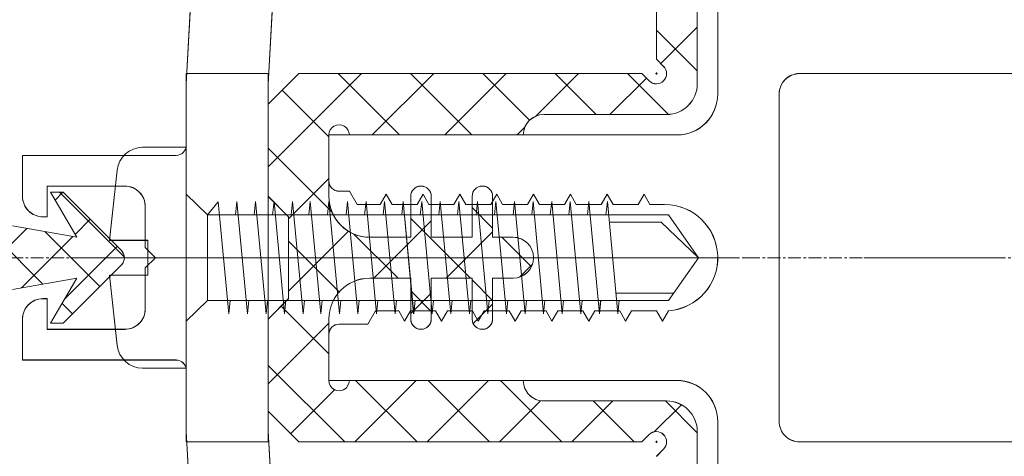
# Model space of a CAD drawing. Header units: inches. Extents: x -647532 to 3008597, y -136987 to 2557681.
# Tile 31 of 153: x 50083 to 50131, y 32553 to 32574. Entities that reach past the tile are written whole.
import ezdxf
from ezdxf import colors
from ezdxf.entities.mleader import LeaderData, LeaderLine
from ezdxf.enums import TextEntityAlignment as Align
from ezdxf.math import Vec2, Vec3

# ---------------------------------------------------------------- set-up
doc = ezdxf.new("R2010")
doc.units = ezdxf.units.IN
doc.header["$MEASUREMENT"] = 0
doc.linetypes.add('a_base _85_a_base _85_WEST PTB LVL 2 - FACADE$0$CENTER', pattern=[50.8, 31.75, -6.35, 6.35, -6.35])
doc.linetypes.add('BIAL-IT1I-KGD-001-IN-DWG-141 LEVEL 2 - OVERALL FIRE EXIT PLAN$0$CENTER', pattern=[2, 1.25, -0.25, 0.25, -0.25])
doc.layers.add('ARCH', color=8, linetype='Continuous')
for name, color, linetype, lineweight in [('FURN', 8, 'Continuous', 5), ('FURN-HATCH', 8, 'Continuous', 5), ('HAT', 8, 'Continuous', 5), ('YD-EXTERNAL 1', 8, 'Continuous', 5), ('YD-EXTERNAL 4', 8, 'Continuous', 5)]:
    doc.layers.add(name, color=color, linetype=linetype, lineweight=lineweight)
doc.styles.add('ARIAL', font='arial.ttf')
doc.styles.get("Standard").update_dxf_attribs({"font": 'arial.ttf'})

# ---------------------------------------------------------------- blocks, each defined once
blk = doc.blocks.new('BIAL-IT1I-KGD-001-IN-DWG-141 LEVEL 2 - OVERALL FIRE EXIT PLAN$0$CW LAYOUT')
at = {"linetype": 'BIAL-IT1I-KGD-001-IN-DWG-141 LEVEL 2 - OVERALL FIRE EXIT PLAN$0$CENTER', "ltscale": 0.5}
blk.add_line((4000, -52.802), (4000, 208.76), dxfattribs=at)
at = {"linetype": 'ByBlock'}
for p, q in [((3991, 83.76), (3991, 164.76)), ((4009, 164.76), (4009, 83.76)), ((4008, 82.76), (3992, 82.76)), ((3992, 79.76), (3972.8, 79.76)), ((4027.2, 79.76), (4008, 79.76)), ((3994, 60.76), (3994, 77.76)), ((4006, 77.76), (4006, 60.76)), ((3997.4, 77.16), (3997.4, 76.449)), ((4003.1, 77.06), (4002.593, 77.353)), ((4002.6, 76.771), (4003.1, 77.06)), ((4002.6, 75.549), (4002.6, 76.771)), ((3997.4, 76.449), (3996.9, 76.16)), ((3996.9, 76.16), (3997.4, 75.871)), ((3997.4, 75.871), (3997.4, 74.649)), ((4003.1, 75.26), (4002.6, 75.549)), ((4002.6, 74.971), (4003.1, 75.26)), ((3997.4, 74.649), (3996.9, 74.36)), ((4002.6, 73.749), (4002.6, 74.971)), ((3996.9, 74.36), (3997.4, 74.071)), ((3997.4, 74.071), (3997.4, 72.849)), ((4003.1, 73.46), (4002.6, 73.749)), ((4002.6, 73.171), (4003.1, 73.46)), ((4002.6, 71.949), (4002.6, 73.171)), ((3997.4, 72.849), (3996.9, 72.56)), ((3996.9, 72.56), (3997.4, 72.271)), ((3997.4, 72.271), (3997.4, 71.049)), ((4003.1, 71.66), (4002.6, 71.949)), ((4002.6, 71.371), (4003.1, 71.66)), ((4002.6, 70.149), (4002.6, 71.371)), ((3997.4, 71.049), (3996.9, 70.76)), ((3996.9, 70.76), (3997.4, 70.471)), ((3997.4, 70.471), (3997.4, 69.249)), ((4003.1, 69.86), (4002.6, 70.149)), ((4002.6, 69.571), (4003.1, 69.86)), ((4002.6, 68.349), (4002.6, 69.571)), ((3997.4, 69.249), (3996.9, 68.96)), ((3996.9, 68.96), (3997.4, 68.671)), ((3997.4, 68.671), (3997.4, 67.449)), ((4003.1, 68.06), (4002.6, 68.349)), ((4002.6, 67.771), (4003.1, 68.06)), ((3997.4, 67.449), (3996.9, 67.16)), ((4002.6, 66.549), (4002.6, 67.771)), ((3996.9, 67.16), (3997.4, 66.871)), ((3997.4, 66.871), (3997.4, 65.649)), ((4003.1, 66.26), (4002.6, 66.549)), ((4002.6, 65.971), (4003.1, 66.26)), ((4002.6, 64.749), (4002.6, 65.971)), ((3997.4, 65.649), (3996.9, 65.36)), ((3996.9, 65.36), (3997.4, 65.071)), ((3997.4, 65.071), (3997.4, 63.849)), ((4003.1, 64.46), (4002.6, 64.749)), ((4002.6, 64.171), (4003.1, 64.46)), ((4002.6, 63.035), (4002.6, 64.171)), ((3997.4, 63.849), (3996.9, 63.56)), ((3996.9, 63.56), (3997.4, 63.271)), ((3997.4, 63.271), (3997.4, 62.135)), ((4003.25, 62.66), (4002.6, 63.035)), ((4003.25, 61.26), (4003.25, 62.66)), ((3997.4, 62.135), (3996.75, 61.76)), ((3996.75, 61.76), (3996.75, 61.26)), ((3996.25, 60.76), (3994, 60.76)), ((4006, 60.76), (4003.75, 60.76))]:
    blk.add_line(p, q, dxfattribs=at)
at = {"linetype": 'BIAL-IT1I-KGD-001-IN-DWG-141 LEVEL 2 - OVERALL FIRE EXIT PLAN$0$CENTER'}
blk.add_line((4000, 48.983), (4000, 81.616), dxfattribs=at)
blk.add_line((4000, 48.983), (4000, 81.616), dxfattribs=at)
at = {"linetype": 'Continuous'}
for p, q in [((3991.5, 78.76), (3976.5, 78.76)), ((3991.5, 78.76), (3976.5, 78.76)), ((4023.5, 78.76), (4008.5, 78.76)), ((4023.5, 78.76), (4008.5, 78.76)), ((3990.293, 76.76), (3990.648, 77.115)), ((3990.293, 76.76), (3990.648, 77.115)), ((3993, 77.26), (3993, 71.26)), ((3993, 77.26), (3993, 71.26)), ((4007, 71.26), (4007, 77.26)), ((4007, 71.26), (4007, 77.26)), ((4009.707, 76.76), (4009.352, 77.115)), ((4009.707, 76.76), (4009.352, 77.115)), ((3978.5, 76.76), (3990.293, 76.76)), ((3978.5, 76.76), (3990.293, 76.76)), ((3990.951, 76.761), (3991.051, 76.761)), ((3990.951, 76.761), (3991.051, 76.761)), ((3991.001, 76.711), (3991.001, 76.811)), ((3991.001, 76.711), (3991.001, 76.811)), ((4009.049, 76.761), (4008.949, 76.761)), ((4009.049, 76.761), (4008.949, 76.761)), ((4008.999, 76.711), (4008.999, 76.811)), ((4008.999, 76.711), (4008.999, 76.811)), ((3991, 76.053), (3991.357, 76.41)), ((3991, 76.053), (3991.357, 76.41)), ((3991, 59.29), (3991, 76.053)), ((3991, 59.29), (3991, 76.053)), ((3991.357, 76.41), (3991.357, 76.41)), ((3991.357, 76.41), (3991.357, 76.41)), ((4008.643, 76.41), (4008.643, 76.41)), ((4009, 76.053), (4008.643, 76.41)), ((4008.643, 76.41), (4008.643, 76.41)), ((4009, 76.053), (4008.643, 76.41)), ((4009, 76.053), (4009, 59.29)), ((4009, 76.053), (4009, 59.29)), ((4009, 76.053), (4009, 59.29)), ((4009, 76.053), (4009, 59.29)), ((3994, 70.26), (3994, 61.76)), ((3994, 70.26), (3994, 61.76)), ((4006, 61.76), (4006, 70.26)), ((4006, 61.76), (4006, 70.26)), ((3999, 68.76), (3999, 69.76)), ((3999, 68.76), (3999, 69.76)), ((4001, 69.76), (4001, 68.76)), ((4001, 69.76), (4001, 68.76)), ((3997, 68.76), (3999, 68.76)), ((3997, 68.76), (3999, 68.76)), ((4001, 68.76), (4003, 68.76)), ((4001, 68.76), (4003, 68.76)), ((3999, 67.76), (3997, 67.76)), ((3999, 67.76), (3997, 67.76)), ((3999, 65.76), (3999, 67.76)), ((3999, 65.76), (3999, 67.76)), ((4001, 67.76), (4001, 65.76)), ((4003, 67.76), (4001, 67.76)), ((4001, 67.76), (4001, 65.76)), ((4003, 67.76), (4001, 67.76)), ((3997, 65.76), (3999, 65.76)), ((3997, 65.76), (3999, 65.76)), ((4001, 65.76), (4003, 65.76)), ((4001, 65.76), (4003, 65.76)), ((3999, 64.76), (3997, 64.76)), ((3999, 64.76), (3997, 64.76)), ((3999, 62.76), (3999, 64.76)), ((3999, 62.76), (3999, 64.76)), ((4001, 64.76), (4001, 62.76)), ((4003, 64.76), (4001, 64.76)), ((4001, 64.76), (4001, 62.76)), ((4003, 64.76), (4001, 64.76)), ((3994, 60.76), (3997, 60.76)), ((3994, 60.76), (3997, 60.76)), ((4003, 60.76), (4006, 60.76)), ((4003, 60.76), (4006, 60.76)), ((3992.5, 57.79), (3991, 59.29)), ((3992.5, 57.79), (3991, 59.29)), ((4007.5, 57.79), (4009, 59.29)), ((4007.5, 57.79), (4009, 59.29)), ((3997, 57.79), (3998, 58.79)), ((3997, 57.79), (3998, 58.79)), ((4002, 58.79), (3998, 58.79)), ((4002, 58.79), (3998, 58.79)), ((4003, 57.79), (4002, 58.79)), ((4003, 57.79), (4002, 58.79))]:
    blk.add_line(p, q, dxfattribs=at)
at = {"lineweight": -3, "ltscale": 1000}
for p, q in [((3988.729, 78.76), (3990.511, 76.978)), ((3988.729, 78.76), (3990.511, 76.978)), ((3988.872, 76.76), (3990.872, 78.76)), ((3988.872, 76.76), (3990.872, 78.76)), ((4007, 77.21), (4008.55, 78.76)), ((4007, 77.21), (4008.55, 78.76)), ((4007.185, 77.982), (4008.51, 76.656)), ((4007.185, 77.982), (4008.51, 76.656)), ((3991, 75.352), (3992.997, 77.349)), ((3991, 75.352), (3992.997, 77.349)), ((3991.218, 76.271), (3993, 74.489)), ((3991.218, 76.271), (3993, 74.489)), ((4007, 73.674), (4009, 75.674)), ((4007, 73.674), (4009, 75.674)), ((4007, 74.631), (4009, 72.631)), ((4007, 74.631), (4009, 72.631)), ((3991, 71.817), (3993, 73.817)), ((3991, 71.817), (3993, 73.817)), ((3991, 72.954), (3993.076, 70.877)), ((3991, 72.954), (3993.076, 70.877)), ((4006, 69.139), (4009, 72.139)), ((4006, 69.139), (4009, 72.139)), ((4006.988, 71.107), (4009, 69.096)), ((4006.988, 71.107), (4009, 69.096)), ((3991, 68.281), (3993.282, 70.563)), ((3991, 68.281), (3993.282, 70.563)), ((3993.617, 70.336), (3994, 69.954)), ((3993.617, 70.336), (3994, 69.954)), ((3999, 69.21), (4000.445, 70.655)), ((3999, 69.21), (4000.445, 70.655)), ((4000.316, 70.709), (4000.949, 70.076)), ((4000.316, 70.709), (4000.949, 70.076)), ((3991, 69.418), (3994, 66.418)), ((3991, 69.418), (3994, 66.418)), ((3997.55, 67.76), (3998.55, 68.76)), ((3997.55, 67.76), (3998.55, 68.76)), ((3998.729, 68.76), (4001, 66.489)), ((3998.729, 68.76), (4001, 66.489)), ((4001.086, 67.76), (4002.086, 68.76)), ((4001.086, 67.76), (4002.086, 68.76)), ((4002.265, 68.76), (4003.216, 67.809)), ((4002.265, 68.76), (4003.216, 67.809)), ((4006, 65.603), (4009, 68.603)), ((4006, 65.603), (4009, 68.603)), ((4006, 68.56), (4009, 65.56)), ((4006, 68.56), (4009, 65.56)), ((3991, 64.746), (3994, 67.746)), ((3991, 64.746), (3994, 67.746)), ((3998.086, 64.76), (4001, 67.674)), ((3998.086, 64.76), (4001, 67.674)), ((3991, 65.882), (3994, 62.882)), ((3991, 65.882), (3994, 62.882)), ((3998.194, 65.76), (4001, 62.954)), ((3998.194, 65.76), (4001, 62.954)), ((4001.621, 64.76), (4002.621, 65.76)), ((4001.621, 64.76), (4002.621, 65.76)), ((4001.729, 65.76), (4002.729, 64.76)), ((4001.729, 65.76), (4002.729, 64.76)), ((4006, 62.068), (4009, 65.068)), ((4006, 62.068), (4009, 65.068)), ((4006, 65.025), (4009, 62.025)), ((4006, 65.025), (4009, 62.025)), ((3991, 61.21), (3994, 64.21)), ((3991, 61.21), (3994, 64.21)), ((3998.842, 61.981), (4001, 64.139)), ((3998.842, 61.981), (4001, 64.139)), ((3991, 62.347), (3995.557, 57.79)), ((3991, 62.347), (3995.557, 57.79)), ((3998.704, 61.714), (4001.628, 58.79)), ((3998.704, 61.714), (4001.628, 58.79)), ((3999.187, 58.79), (4001.666, 61.27)), ((3999.187, 58.79), (4001.666, 61.27)), ((4005.258, 57.79), (4009, 61.532)), ((4005.258, 57.79), (4009, 61.532)), ((3991.808, 58.482), (3994.086, 60.76)), ((3991.808, 58.482), (3994.086, 60.76)), ((3994.651, 57.79), (3997.779, 60.918)), ((3994.651, 57.79), (3997.779, 60.918)), ((3996.122, 60.76), (3998.092, 58.79)), ((3996.122, 60.76), (3998.092, 58.79)), ((4002.361, 58.429), (4004.692, 60.76)), ((4002.361, 58.429), (4004.692, 60.76)), ((4003.194, 60.76), (4006.163, 57.79)), ((4003.194, 60.76), (4006.163, 57.79)), ((4006.449, 61.04), (4008.599, 58.89)), ((4006.449, 61.04), (4008.599, 58.89))]:
    blk.add_line(p, q, dxfattribs=at)
for p, q in [((4000, 78.819), (3997.905, 77.356)), ((4000, 78.819), (3997.905, 77.356)), ((4000, 78.819), (3998.267, 76.998)), ((4000, 78.819), (3998.267, 76.998)), ((4000, 78.819), (4002.095, 77.356)), ((4000, 78.819), (4002.095, 77.356)), ((4001.733, 74.786), (4001.733, 77.604)), ((4001.733, 74.786), (4001.733, 77.604)), ((3997.905, 54.832), (3997.905, 77.356)), ((3997.905, 54.832), (3997.905, 77.356)), ((3998.267, 74.461), (3998.267, 76.998)), ((3998.267, 74.461), (3998.267, 76.998)), ((4002.095, 54.832), (4002.095, 77.356)), ((4002.095, 54.832), (4002.095, 77.356)), ((3997.257, 74.366), (4002.743, 74.881)), ((3997.257, 74.366), (4002.743, 74.881)), ((4002.743, 74.881), (4002.095, 74.946)), ((4002.743, 74.881), (4002.095, 74.946)), ((3997.905, 74.299), (3997.257, 74.366)), ((3997.905, 74.299), (3997.257, 74.366)), ((3997.257, 73.459), (4002.743, 73.974)), ((3997.257, 73.459), (4002.743, 73.974)), ((4002.743, 73.974), (4002.095, 74.039)), ((4002.743, 73.974), (4002.095, 74.039)), ((3997.905, 73.392), (3997.257, 73.459)), ((3997.905, 73.392), (3997.257, 73.459)), ((4002.743, 73.066), (4002.095, 73.132)), ((4002.743, 73.066), (4002.095, 73.132)), ((3997.257, 72.552), (4002.743, 73.066)), ((3997.257, 72.552), (4002.743, 73.066)), ((3997.905, 72.485), (3997.257, 72.552)), ((3997.905, 72.485), (3997.257, 72.552)), ((4002.743, 72.159), (4002.095, 72.225)), ((4002.743, 72.159), (4002.095, 72.225)), ((3997.257, 71.645), (4002.743, 72.159)), ((3997.257, 71.645), (4002.743, 72.159)), ((3997.905, 71.577), (3997.257, 71.645)), ((3997.905, 71.577), (3997.257, 71.645)), ((3997.257, 70.738), (4002.743, 71.252)), ((3997.257, 70.738), (4002.743, 71.252)), ((4002.743, 71.252), (4002.095, 71.318)), ((4002.743, 71.252), (4002.095, 71.318)), ((3997.905, 70.67), (3997.257, 70.738)), ((3997.905, 70.67), (3997.257, 70.738)), ((3997.257, 69.831), (4002.743, 70.345)), ((3997.257, 69.831), (4002.743, 70.345)), ((4002.743, 70.345), (4002.095, 70.411)), ((4002.743, 70.345), (4002.095, 70.411)), ((3997.905, 69.763), (3997.257, 69.831)), ((3997.905, 69.763), (3997.257, 69.831)), ((3997.257, 68.923), (4002.743, 69.438)), ((3997.257, 68.923), (4002.743, 69.438)), ((4002.743, 69.438), (4002.095, 69.504)), ((4002.743, 69.438), (4002.095, 69.504)), ((3997.905, 68.856), (3997.257, 68.923)), ((3997.905, 68.856), (3997.257, 68.923)), ((3997.257, 68.016), (4002.743, 68.531)), ((3997.257, 68.016), (4002.743, 68.531)), ((4002.743, 68.531), (4002.095, 68.596)), ((4002.743, 68.531), (4002.095, 68.596)), ((3997.905, 67.949), (3997.257, 68.016)), ((3997.905, 67.949), (3997.257, 68.016)), ((3997.257, 67.109), (4002.743, 67.624)), ((3997.257, 67.109), (4002.743, 67.624)), ((4002.743, 67.624), (4002.095, 67.689)), ((4002.743, 67.624), (4002.095, 67.689)), ((3997.905, 67.042), (3997.257, 67.109)), ((3997.905, 67.042), (3997.257, 67.109)), ((3997.257, 66.202), (4002.743, 66.716)), ((3997.257, 66.202), (4002.743, 66.716)), ((4002.743, 66.716), (4002.095, 66.782)), ((4002.743, 66.716), (4002.095, 66.782)), ((3997.905, 66.135), (3997.257, 66.202)), ((3997.905, 66.135), (3997.257, 66.202)), ((3997.257, 65.295), (4002.743, 65.809)), ((3997.257, 65.295), (4002.743, 65.809)), ((4002.743, 65.809), (4002.095, 65.875)), ((4002.743, 65.809), (4002.095, 65.875)), ((3997.905, 65.227), (3997.257, 65.295)), ((3997.905, 65.227), (3997.257, 65.295)), ((4002.743, 64.902), (4002.095, 64.968)), ((4002.743, 64.902), (4002.095, 64.968)), ((3997.257, 64.388), (4002.743, 64.902)), ((3997.257, 64.388), (4002.743, 64.902)), ((3997.905, 64.32), (3997.257, 64.388)), ((3997.905, 64.32), (3997.257, 64.388)), ((3997.257, 63.481), (4002.743, 63.995)), ((3997.257, 63.481), (4002.743, 63.995)), ((4002.743, 63.995), (4002.095, 64.061)), ((4002.743, 63.995), (4002.095, 64.061)), ((3997.905, 63.413), (3997.257, 63.481)), ((3997.905, 63.413), (3997.257, 63.481)), ((3997.257, 62.574), (4002.743, 63.088)), ((3997.257, 62.574), (4002.743, 63.088)), ((4002.743, 63.088), (4002.095, 63.154)), ((4002.743, 63.088), (4002.095, 63.154)), ((3997.905, 62.506), (3997.257, 62.574)), ((3997.905, 62.506), (3997.257, 62.574)), ((4000, 51.29), (4000, 63.01)), ((3997.257, 61.666), (4002.743, 62.181)), ((3997.257, 61.666), (4002.743, 62.181)), ((4002.743, 62.181), (4002.095, 62.246)), ((4002.743, 62.181), (4002.095, 62.246)), ((3997.905, 61.599), (3997.257, 61.666)), ((3997.905, 61.599), (3997.257, 61.666)), ((3997.257, 60.759), (4002.743, 61.274)), ((3997.257, 60.759), (4002.743, 61.274)), ((4002.743, 61.274), (4002.095, 61.339)), ((4002.743, 61.274), (4002.095, 61.339)), ((3997.905, 60.692), (3997.257, 60.759)), ((3997.905, 60.692), (3997.257, 60.759)), ((3997.257, 59.852), (4002.743, 60.367)), ((3997.257, 59.852), (4002.743, 60.367)), ((4002.743, 60.367), (4002.095, 60.432)), ((4002.743, 60.367), (4002.095, 60.432)), ((3997.905, 59.785), (3997.257, 59.852)), ((3997.905, 59.785), (3997.257, 59.852)), ((3997.257, 58.988), (4002.743, 59.502)), ((3997.257, 58.988), (4002.743, 59.502)), ((4002.743, 59.502), (4002.095, 59.568)), ((4002.743, 59.502), (4002.095, 59.568)), ((3997.905, 58.92), (3997.257, 58.988)), ((3997.905, 58.92), (3997.257, 58.988)), ((3977.972, 58.548), (3991.528, 57.795)), ((3997.257, 58.081), (4002.743, 58.595)), ((3997.257, 58.081), (4002.743, 58.595)), ((4002.743, 58.595), (4002.095, 58.661)), ((4002.743, 58.595), (4002.095, 58.661)), ((4022.028, 58.548), (4008.472, 57.795)), ((4008.306, 57.79), (3991, 57.79)), ((3991, 57.79), (3991, 53.79)), ((3991.694, 57.79), (4009, 57.79)), ((3997.213, 57.79), (3992.5, 57.79)), ((3997.213, 57.79), (3992.5, 57.79)), ((3997.905, 58.013), (3997.257, 58.081)), ((3997.905, 58.013), (3997.257, 58.081)), ((4000, 51.29), (4000, 57.79)), ((4002.743, 57.688), (4002.095, 57.753)), ((4002.743, 57.688), (4002.095, 57.753)), ((4007.5, 57.79), (4003, 57.79)), ((4007.5, 57.79), (4003, 57.79)), ((4009, 57.79), (4009, 53.79)), ((3997.257, 57.173), (4002.743, 57.688)), ((3997.257, 57.173), (4002.743, 57.688)), ((3997.905, 57.106), (3997.257, 57.173)), ((3997.905, 57.106), (3997.257, 57.173)), ((3997.257, 56.266), (4002.743, 56.781)), ((3997.257, 56.266), (4002.743, 56.781)), ((4002.743, 56.781), (4002.095, 56.846)), ((4002.743, 56.781), (4002.095, 56.846)), ((3997.905, 56.199), (3997.257, 56.266)), ((3997.905, 56.199), (3997.257, 56.266)), ((3997.271, 55.353), (4002.743, 55.874)), ((3997.271, 55.353), (4002.743, 55.874)), ((4002.743, 55.874), (4002.095, 55.939)), ((4002.743, 55.874), (4002.095, 55.939)), ((4002.743, 55.874), (4002.095, 55.939)), ((4002.743, 55.874), (4002.095, 55.939)), ((3997.905, 54.832), (3997.271, 55.353)), ((3997.905, 54.832), (3997.271, 55.353)), ((3991.5, 53.79), (3976.334, 54.633)), ((3997.905, 54.832), (3996.897, 53.79)), ((3997.905, 54.832), (3996.897, 53.79)), ((3997.905, 54.832), (4002.095, 54.832)), ((3997.905, 54.832), (4002.095, 54.832)), ((4002.095, 54.832), (4003.103, 53.79)), ((4002.095, 54.832), (4003.103, 53.79)), ((4008.5, 53.79), (4023.666, 54.633)), ((3991, 53.79), (3994.5, 53.79)), ((3994.5, 53.79), (3991.5, 53.79)), ((3994.603, 51.661), (3994.603, 53.79)), ((3994.603, 53.79), (4005.397, 53.79)), ((3994.603, 51.661), (3994.603, 53.79)), ((3994.603, 53.79), (4005.397, 53.79)), ((4005.397, 51.661), (4005.397, 53.79)), ((4005.397, 51.661), (4005.397, 53.79)), ((4009, 53.79), (4005.5, 53.79)), ((4005.5, 53.79), (4008.5, 53.79)), ((3995, 45.79), (3995, 53.29)), ((3995, 53.29), (3995, 45.79)), ((4005, 53.29), (4005, 45.79)), ((4005, 45.79), (4005, 53.29)), ((4000, 52.29), (3999.5, 51.79)), ((3999.5, 51.79), (4000, 52.29)), ((4000.5, 51.79), (4000, 52.29)), ((4000, 52.29), (4000.5, 51.79)), ((3999.5, 51.79), (3997.5, 51.79)), ((3997.5, 51.79), (3999.5, 51.79)), ((3999.149, 50.047), (3999.149, 51.911)), ((3999.149, 51.911), (4000.851, 51.911)), ((3999.149, 50.047), (3999.149, 51.911)), ((3999.149, 51.911), (4000.851, 51.911)), ((4002.5, 51.79), (4000.5, 51.79)), ((4000.5, 51.79), (4002.5, 51.79)), ((4000.851, 50.047), (4000.851, 51.911)), ((4000.851, 50.047), (4000.851, 51.911)), ((3996.5, 50.79), (3996.5, 46.99)), ((3996.5, 46.99), (3996.5, 50.79)), ((3996.8, 47.602), (3999.965, 50.767)), ((3996.8, 47.775), (3999.646, 50.621)), ((4000.354, 50.621), (4003.2, 47.775)), ((4003.5, 46.99), (4003.5, 50.79)), ((4003.5, 50.79), (4003.5, 46.99)), ((3999.149, 50.047), (3995.718, 50.418)), ((3999.149, 50.047), (3995.718, 50.418)), ((4002.012, 47.856), (3999.447, 50.422)), ((4004.282, 50.418), (4000.851, 50.047)), ((4004.282, 50.418), (4000.851, 50.047)), ((3998.724, 46.874), (4001.412, 49.563)), ((3998.856, 48.361), (3998.121, 49.096)), ((3999, 48.445), (3996.8, 47.165)), ((3998.446, 45.294), (3999, 48.445)), ((4001.475, 45.742), (3998.966, 48.251)), ((4001, 48.445), (4001.554, 45.294)), ((4003.2, 47.165), (4001, 48.445)), ((4002.23, 47.729), (4002.738, 48.237)), ((3996.8, 47.165), (3996.8, 47.775)), ((3997.179, 47.386), (3996.8, 47.765)), ((4003.2, 47.775), (4003.2, 47.165)), ((3996.5, 46.99), (3998, 46.99)), ((3998, 46.99), (3996.5, 46.99)), ((3996.92, 42.418), (4001.291, 46.79)), ((3998, 46.99), (3998, 46.79)), ((3998, 46.79), (3998, 46.99)), ((4002, 46.79), (4002, 46.99)), ((4002, 46.99), (4003.5, 46.99)), ((4003.5, 46.99), (4002, 46.99)), ((4002, 46.99), (4002, 46.79)), ((3997, 45.79), (3995, 45.79)), ((3995, 45.79), (3997, 45.79)), ((4002.439, 42.126), (3998.569, 45.996)), ((4005, 45.79), (4003, 45.79)), ((4003, 45.79), (4005, 45.79))]:
    blk.add_line(p, q)
at = {"linetype": 'ByBlock'}
for centre, radius, start, end in [((3992, 83.76), 1, 180, 270), ((4008, 83.76), 1, 270, 0), ((3992, 77.76), 2, 0, 90), ((4000, 77.16), 2.6, 4.2528, 180), ((4008, 77.76), 2, 90, 180), ((3996.25, 61.26), 0.5, 270, 0), ((4003.75, 61.26), 0.5, 180, 270)]:
    blk.add_arc(centre, radius, start, end, dxfattribs=at)
at = {"linetype": 'Continuous'}
for centre, radius, start, end in [((3991.5, 77.26), 1.5, 0, 90), ((3991.5, 77.26), 1.5, 0, 90), ((4008.5, 77.26), 1.5, 90, 180), ((4008.5, 77.26), 1.5, 90, 180), ((3991.001, 76.761), 0.5, 315.5267, 135.1566), ((3991.001, 76.761), 0.5, 315.5267, 135.1566), ((4008.999, 76.761), 0.5, 44.8434, 224.4733), ((4008.999, 76.761), 0.5, 44.8434, 224.4733), ((3994, 71.26), 1, 180, 270), ((3994, 71.26), 1, 180, 270), ((4006, 71.26), 1, 270, 0.0023), ((4006, 71.26), 1, 270, 0.0023), ((4006, 71.26), 1, 270, 0.0023), ((4006, 71.26), 1, 270, 0.0023), ((4006, 71.26), 1, 270, 0.0023), ((4000, 69.76), 1, 0, 180), ((4000, 69.76), 1, 0, 180), ((3997, 68.26), 0.5, 90, 270), ((3997, 68.26), 0.5, 90, 270), ((4003, 68.26), 0.5, 270, 90), ((4003, 68.26), 0.5, 270, 90), ((3997, 65.26), 0.5, 90, 270), ((3997, 65.26), 0.5, 90, 270), ((4003, 65.26), 0.5, 270, 90), ((4003, 65.26), 0.5, 270, 90), ((3997, 62.76), 2, 270, 0), ((3997, 62.76), 2, 270, 0), ((4003, 62.76), 2, 180, 270), ((4003, 62.76), 2, 180, 270), ((3994, 61.26), 0.5, 89.9943, 270), ((3994, 61.26), 0.5, 89.9943, 270), ((4006, 61.26), 0.5, 270, 90.0057), ((4006, 61.26), 0.5, 270, 90.0057)]:
    blk.add_arc(centre, radius, start, end, dxfattribs=at)
for centre, radius, start, end in [((3991.694, 60.79), 3, 266.8202, 270), ((4008.306, 60.79), 3, 270, 273.1798), ((3994.5, 53.29), 0.5, 0, 90), ((3994.5, 53.29), 0.5, 360, 90), ((4005.5, 53.29), 0.5, 90, 180), ((4005.5, 53.29), 0.5, 90, 180), ((3995.853, 51.661), 1.25, 180, 263.8226), ((3995.853, 51.661), 1.25, 180, 263.8226), ((3997.5, 50.79), 1, 90, 180), ((3997.5, 50.79), 1, 90, 180), ((4002.5, 50.79), 1, 0, 90), ((4002.5, 50.79), 1, 0, 90), ((4004.147, 51.661), 1.25, 276.1774, 0), ((4004.147, 51.661), 1.25, 276.1774, 0), ((4000, 50.268), 0.5, 45, 135), ((3997, 46.79), 1, 270, 0), ((3997, 46.79), 1, 270, 0), ((4003, 46.79), 1, 180, 270), ((4003, 46.79), 1, 180, 270)]:
    blk.add_arc(centre, radius, start, end)
blk = doc.blocks.new('_TagSlot')
at = {"color": 0, "linetype": 'ByBlock', "lineweight": -2, "transparency": 16777216}
for p, q in [((-4, 4), (4, 4)), ((-4, -4), (4, -4))]:
    blk.add_line(p, q, dxfattribs=at)
for centre, start, end in [((-4, 0), 90, 270), ((4, 0), 270, 90)]:
    blk.add_arc(centre, 4, start, end, dxfattribs=at)
at = {"layer": 'FURN', "color": 0, "transparency": 16777216, "style": 'ARIAL'}
blk.add_attdef('M-01', text='', height=2.5, dxfattribs=at).set_placement((0, -1.5), align=Align.CENTER)
blk = doc.blocks.new('_DotSmall')
at = {"color": 0, "linetype": 'ByBlock', "const_width": 0.5}
blk.add_lwpolyline([(-0.0625, 0, 1), (0.0625, 0, 1)], format="xyb", close=True, dxfattribs=at)
blk = doc.blocks.new('ARCH')
at = {"layer": 'HAT'}
h = blk.add_hatch(dxfattribs=at)
h.set_pattern_fill('ANSI32', color=256, scale=50)
h.set_pattern_definition([(45, (76894.55, 12639.06), (-336.7596, 336.7596), []), (45, (77119.05, 12639.06), (-336.7596, 336.7596), [])])
h.paths.add_polyline_path([(54520.606, 30779.057), (54520.606, 20892.366), (50121.851, 20892.366), (50121.851, 36450.363), (53690.606, 36450.363), (53690.606, 35062.363), (53955.606, 35062.363), (53955.606, 30779.057)])
at = {"layer": 'YD-EXTERNAL 4', "linetype": 'Continuous'}
for p, q in [((50115.61, 32570.866), (50115.61, 32585.866)), ((50113.61, 32572.073), (50113.965, 32571.718)), ((50094.641, 32569.866), (50096.141, 32571.366)), ((50094.641, 32569.866), (50096.141, 32571.366)), ((50112.903, 32571.366), (50113.261, 32571.008)), ((50112.903, 32571.366), (50113.261, 32571.008)), ((50113.561, 32571.365), (50113.661, 32571.365)), ((50113.611, 32571.415), (50113.611, 32571.315)), ((50113.611, 32571.415), (50113.611, 32571.315)), ((50113.261, 32571.008), (50113.261, 32571.008)), ((50113.261, 32571.008), (50113.261, 32571.008)), ((50094.641, 32565.152), (50094.641, 32569.866)), ((50114.11, 32569.366), (50108.11, 32569.366)), ((50114.11, 32569.366), (50108.11, 32569.366)), ((50097.61, 32568.366), (50097.61, 32565.366)), ((50107.11, 32568.366), (50098.61, 32568.366)), ((50088.511, 32567.763), (50090.641, 32567.763)), ((50090.641, 32567.763), (50090.641, 32556.968)), ((50086.897, 32563.217), (50087.269, 32566.648)), ((50091.682, 32564.461), (50090.641, 32565.469)), ((50091.682, 32564.461), (50092.203, 32565.095)), ((50092.203, 32565.095), (50092.724, 32559.622)), ((50093.049, 32564.461), (50093.117, 32565.109)), ((50093.117, 32565.109), (50093.631, 32559.622)), ((50093.956, 32564.461), (50094.024, 32565.109)), ((50094.024, 32565.109), (50094.538, 32559.622)), ((50094.641, 32565.366), (50095.641, 32564.366)), ((50094.641, 32565.366), (50095.641, 32564.366)), ((50094.863, 32564.461), (50094.931, 32565.109)), ((50094.931, 32565.109), (50095.445, 32559.622)), ((50095.771, 32564.461), (50095.838, 32565.109)), ((50095.838, 32565.109), (50096.352, 32559.622)), ((50096.635, 32564.461), (50096.702, 32565.109)), ((50096.702, 32565.109), (50097.217, 32559.622)), ((50097.542, 32564.461), (50097.61, 32565.109)), ((50097.61, 32565.109), (50098.124, 32559.622)), ((50098.449, 32564.461), (50098.517, 32565.109)), ((50098.517, 32565.109), (50099.031, 32559.622)), ((50099.356, 32564.461), (50099.424, 32565.109)), ((50099.424, 32565.109), (50099.938, 32559.622)), ((50100.264, 32564.461), (50100.331, 32565.109)), ((50100.331, 32565.109), (50100.845, 32559.622)), ((50101.171, 32564.461), (50101.238, 32565.109)), ((50101.238, 32565.109), (50101.753, 32559.622)), ((50101.61, 32563.366), (50101.61, 32565.366)), ((50102.078, 32564.461), (50102.145, 32565.109)), ((50102.145, 32565.109), (50102.66, 32559.622)), ((50102.61, 32565.366), (50102.61, 32563.366)), ((50102.985, 32564.461), (50103.052, 32565.109)), ((50103.052, 32565.109), (50103.567, 32559.622)), ((50103.892, 32564.461), (50103.96, 32565.109)), ((50103.96, 32565.109), (50104.474, 32559.622)), ((50104.61, 32563.366), (50104.61, 32565.366)), ((50104.799, 32564.461), (50104.867, 32565.109)), ((50104.867, 32565.109), (50105.381, 32559.622)), ((50105.61, 32565.366), (50105.61, 32563.366)), ((50105.706, 32564.461), (50105.774, 32565.109)), ((50105.774, 32565.109), (50106.288, 32559.622)), ((50106.614, 32564.461), (50106.681, 32565.109)), ((50106.681, 32565.109), (50107.195, 32559.622)), ((50107.521, 32564.461), (50107.588, 32565.109)), ((50107.588, 32565.109), (50108.103, 32559.622)), ((50108.428, 32564.461), (50108.495, 32565.109)), ((50108.495, 32565.109), (50109.01, 32559.622)), ((50109.335, 32564.461), (50109.402, 32565.109)), ((50109.402, 32565.109), (50109.917, 32559.622)), ((50110.242, 32564.461), (50110.31, 32565.109)), ((50110.31, 32565.109), (50110.824, 32559.622)), ((50111.149, 32564.461), (50111.217, 32565.109)), ((50111.217, 32565.109), (50111.731, 32559.622)), ((50091.682, 32564.461), (50091.682, 32560.27)), ((50091.682, 32564.461), (50114.206, 32564.461)), ((50115.669, 32562.366), (50114.206, 32564.461)), ((50095.641, 32560.366), (50095.641, 32564.366)), ((50095.641, 32560.366), (50095.641, 32564.366)), ((50111.311, 32564.099), (50113.848, 32564.099)), ((50115.669, 32562.366), (50113.848, 32564.099)), ((50086.897, 32563.217), (50088.761, 32563.217)), ((50088.761, 32563.217), (50088.761, 32561.515)), ((50099.61, 32563.366), (50101.61, 32563.366)), ((50102.61, 32563.366), (50104.61, 32563.366)), ((50105.61, 32563.366), (50106.61, 32563.366)), ((50115.669, 32562.366), (50114.206, 32560.27)), ((50086.897, 32561.515), (50088.761, 32561.515)), ((50087.269, 32558.084), (50086.897, 32561.515)), ((50101.61, 32561.366), (50099.61, 32561.366)), ((50101.61, 32559.366), (50101.61, 32561.366)), ((50102.61, 32561.366), (50102.61, 32559.366)), ((50104.61, 32561.366), (50102.61, 32561.366)), ((50104.61, 32559.366), (50104.61, 32561.366)), ((50105.61, 32561.366), (50105.61, 32559.366)), ((50106.61, 32561.366), (50105.61, 32561.366)), ((50111.636, 32560.632), (50114.454, 32560.632)), ((50091.682, 32560.27), (50090.641, 32559.263)), ((50091.682, 32560.27), (50114.206, 32560.27)), ((50092.724, 32559.622), (50092.79, 32560.27)), ((50093.631, 32559.622), (50093.697, 32560.27)), ((50094.538, 32559.622), (50094.604, 32560.27)), ((50094.641, 32559.366), (50095.641, 32560.366)), ((50095.445, 32559.622), (50095.511, 32560.27)), ((50096.352, 32559.622), (50096.418, 32560.27)), ((50097.217, 32559.622), (50097.283, 32560.27)), ((50098.124, 32559.622), (50098.19, 32560.27)), ((50099.031, 32559.622), (50099.097, 32560.27)), ((50099.938, 32559.622), (50100.004, 32560.27)), ((50100.845, 32559.622), (50100.911, 32560.27)), ((50101.753, 32559.622), (50101.818, 32560.27)), ((50102.66, 32559.622), (50102.725, 32560.27)), ((50103.567, 32559.622), (50103.633, 32560.27)), ((50104.474, 32559.622), (50104.54, 32560.27)), ((50105.381, 32559.622), (50105.447, 32560.27)), ((50106.288, 32559.622), (50106.354, 32560.27)), ((50107.195, 32559.622), (50107.261, 32560.27)), ((50108.103, 32559.622), (50108.168, 32560.27)), ((50109.01, 32559.622), (50109.075, 32560.27)), ((50109.917, 32559.622), (50109.983, 32560.27)), ((50110.824, 32559.622), (50110.89, 32560.27)), ((50111.731, 32559.622), (50111.797, 32560.27)), ((50094.641, 32554.866), (50094.641, 32559.366)), ((50097.61, 32559.366), (50097.61, 32556.366)), ((50088.511, 32556.968), (50090.641, 32556.968)), ((50098.61, 32556.366), (50107.11, 32556.366)), ((50108.11, 32555.366), (50114.11, 32555.366)), ((50094.641, 32554.866), (50096.141, 32553.366)), ((50094.641, 32554.866), (50096.141, 32553.366)), ((50112.903, 32553.366), (50113.261, 32553.723)), ((50112.903, 32553.366), (50113.261, 32553.723)), ((50113.261, 32553.723), (50113.261, 32553.723)), ((50113.261, 32553.723), (50113.261, 32553.723)), ((50113.611, 32553.316), (50113.611, 32553.416)), ((50113.611, 32553.316), (50113.611, 32553.416)), ((50113.561, 32553.366), (50113.661, 32553.366)), ((50113.61, 32552.658), (50113.965, 32553.014)), ((50113.61, 32552.658), (50113.965, 32553.014))]:
    blk.add_line(p, q, dxfattribs=at)
at = {"layer": 'YD-EXTERNAL 4', "linetype": 'a_base _85_a_base _85_WEST PTB LVL 2 - FACADE$0$CENTER'}
blk.add_line((49984.049, 32562.366), (50245.61, 32562.366), dxfattribs=at)
at = {"layer": 'YD-EXTERNAL 4', "linetype": 'Continuous', "flags": 128}
for points in [[(50097.61, 32568.366), (50114.61, 32568.366, 0.414214), (50116.61, 32570.366), (50116.61, 32589.566, 0.414214)], [(50089.141, 32562.366), (50088.641, 32562.866), (50088.641, 32564.866, 0.414214), (50087.641, 32565.866), (50083.841, 32565.866), (50083.841, 32564.366), (50083.641, 32564.366, -0.414214), (50082.641, 32565.366), (50082.641, 32567.366), (50090.141, 32567.366, 0.414214), (50090.641, 32567.866), (50090.641, 32570.866), (50091.483, 32586.032, -0.39805), (50094.478, 32588.866), (50096.641, 32588.866, -1), (50096.641, 32584.866), (50095.897, 32584.866, 0.39805), (50095.398, 32584.393), (50094.645, 32570.838, 0.013876), (50094.641, 32570.671), (50094.641, 32553.366), (50090.641, 32553.366), (50090.641, 32556.866, 0.414214)], [(50109.611, 32585.866), (50111.611, 32585.866, -0.414214), (50113.61, 32583.866), (50113.61, 32572.073)], [(50082.144, 32563.92), (50085.295, 32563.366), (50084.015, 32565.566), (50084.625, 32565.566), (50087.472, 32562.719, -0.414214), (50087.472, 32562.012), (50084.625, 32559.166), (50084.015, 32559.166), (50085.295, 32561.366), (50082.144, 32560.812, 0.520567)], [(50089.141, 32562.366), (50088.641, 32561.866), (50088.641, 32559.866, -0.414214), (50087.641, 32558.866), (50083.841, 32558.866), (50083.841, 32560.366), (50083.641, 32560.366, 0.414214), (50082.641, 32559.366), (50082.641, 32557.366), (50090.141, 32557.366, -0.414214), (50090.641, 32556.866), (50090.641, 32553.866), (50091.483, 32538.699, 0.39805), (50094.478, 32535.866), (50096.641, 32535.866, 1), (50096.641, 32539.866), (50095.897, 32539.866, -0.39805), (50095.398, 32540.338), (50094.645, 32553.893, -0.013876), (50094.641, 32554.06), (50094.641, 32571.366), (50090.641, 32571.366), (50090.641, 32567.866, -0.414214)], [(50097.61, 32558.616, -0.414214), (50098.11, 32559.116), (50099.51, 32559.116), (50099.886, 32559.766), (50101.022, 32559.766), (50101.31, 32559.266), (50101.599, 32559.766), (50102.822, 32559.766), (50103.11, 32559.266), (50103.399, 32559.766), (50104.622, 32559.766), (50104.91, 32559.266), (50105.199, 32559.766), (50106.422, 32559.766), (50106.71, 32559.266), (50106.999, 32559.766), (50108.222, 32559.766), (50108.51, 32559.266), (50108.799, 32559.766), (50110.022, 32559.766), (50110.31, 32559.266), (50110.599, 32559.766), (50111.822, 32559.766), (50112.11, 32559.266), (50112.399, 32559.766), (50113.622, 32559.766), (50113.91, 32559.266), (50114.203, 32559.773, 0.963559), (50114.011, 32564.966), (50113.299, 32564.966), (50113.01, 32565.466), (50112.722, 32564.966), (50111.499, 32564.966), (50111.21, 32565.466), (50110.922, 32564.966), (50109.699, 32564.966), (50109.41, 32565.466), (50109.122, 32564.966), (50107.899, 32564.966), (50107.61, 32565.466), (50107.322, 32564.966), (50106.099, 32564.966), (50105.81, 32565.466), (50105.522, 32564.966), (50104.299, 32564.966), (50104.01, 32565.466), (50103.722, 32564.966), (50102.499, 32564.966), (50102.21, 32565.466), (50101.922, 32564.966), (50100.699, 32564.966), (50100.41, 32565.466), (50100.122, 32564.966), (50098.986, 32564.966), (50098.61, 32565.616), (50098.11, 32565.616, -0.414214), (50097.61, 32566.116)], [(50116.61, 32535.166), (50116.61, 32554.366, 0.414214), (50114.61, 32556.366), (50097.61, 32556.366)], [(50101.611, 32525.866), (50108.611, 32525.866), (50108.611, 32526.866, -1), (50109.611, 32526.866), (50109.611, 32525.866), (50120.611, 32525.866), (50120.611, 32527.366), (50119.611, 32528.366), (50119.611, 32530.866), (50118.611, 32531.866), (50117.626, 32531.866, -1.79687), (50115.61, 32535.116), (50116.61, 32535.116), (50116.61, 32538.866), (50115.61, 32538.866), (50115.61, 32553.866)]]:
    blk.add_lwpolyline(points, format="xyb", dxfattribs=at)
for points in [[(50096.141, 32571.366), (50112.903, 32571.366)], [(50112.903, 32553.366), (50096.141, 32553.366)]]:
    blk.add_lwpolyline(points, dxfattribs=at)
blk.add_lwpolyline([(50119.61, 32554.366), (50119.61, 32570.366, -0.414214), (50120.61, 32571.366), (50201.61, 32571.366, -0.414214), (50202.61, 32570.366), (50202.61, 32554.366, -0.414214), (50201.61, 32553.366), (50120.61, 32553.366, -0.414214)], format="xyb", close=True, dxfattribs=at)
at = {"layer": 'YD-EXTERNAL 4', "linetype": 'Continuous'}
for centre, radius, start, end in [((50113.611, 32571.365), 0.5, 225.5267, 45.1566), ((50113.611, 32571.365), 0.5, 225.5267, 45.1566), ((50114.11, 32570.866), 1.5, 270, 0), ((50108.11, 32568.366), 1, 90, 180), ((50098.11, 32568.366), 0.5, 359.9943, 180), ((50088.511, 32566.513), 1.25, 90, 173.8226), ((50102.11, 32565.366), 0.5, 0, 180), ((50105.11, 32565.366), 0.5, 0, 180), ((50099.61, 32565.366), 2, 180, 270), ((50106.61, 32562.366), 1, 270, 90), ((50099.61, 32559.366), 2, 90, 180), ((50102.11, 32559.366), 0.5, 180, 0), ((50105.11, 32559.366), 0.5, 180, 0), ((50088.511, 32558.218), 1.25, 186.1774, 270), ((50098.11, 32556.366), 0.5, 180, 0.0057), ((50108.11, 32556.366), 1, 180, 270.0023), ((50114.11, 32553.866), 1.5, 0, 90), ((50113.611, 32553.366), 0.5, 314.8434, 134.4733), ((50113.611, 32553.366), 0.5, 314.8434, 134.4733)]:
    blk.add_arc(centre, radius, start, end, dxfattribs=at)
at = {"layer": 'YD-EXTERNAL 1', "rotation": 269.9999999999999}
blk.add_blockref('BIAL-IT1I-KGD-001-IN-DWG-141 LEVEL 2 - OVERALL FIRE EXIT PLAN$0$CW LAYOUT', (50036.85, 36562.363), dxfattribs=at)
at = {"layer": 'FURN-HATCH', "linetype": 'Continuous'}
ml = blk.add_multileader_block('Standard', dxfattribs=at)
ml.set_content('_TagSlot', color=256, scale=-11.71875)
ml.set_attribute('M-01', 'VNR1', width=0)
ml.set_leader_properties(color=256, linetype='ByLayer', lineweight=-1)
ml.set_arrow_properties(name='DOTSMALL')
ml.build(insert=Vec2(0, 0))
ml.multileader.update_dxf_attribs({"dogleg_length": 115.809, "arrow_head_size": 28.235})
ctx = ml.context
ctx.base_point, ctx.char_height, ctx.arrow_head_size, ctx.landing_gap_size, ctx.plane_origin = Vec3(101476.346, 52296.962), 200, 28.235, 4, Vec3(100757.024, 52076.672)
notes = []
notes.append((ctx, [(0, (0, 0, 0), (0, 0), (1, 0), 1, [])]))
ctx.block.insert, ctx.block.rotation, ctx.block.scale = Vec3(101570.096, 52296.962), 3.141593, Vec3(-11.71875, 11.71875, 11.71875)
ml = blk.add_multileader_block('Standard', dxfattribs=at)
ml.set_content('_TagSlot', color=256, scale=-11.71875)
ml.set_attribute('M-01', 'VNR1', width=0)
ml.set_leader_properties(color=256, linetype='ByLayer', lineweight=-1)
ml.set_arrow_properties(name='DOTSMALL')
ml.build(insert=Vec2(0, 0))
ml.multileader.update_dxf_attribs({"dogleg_length": 115.809, "arrow_head_size": 28.235})
ctx = ml.context
ctx.base_point, ctx.char_height, ctx.arrow_head_size, ctx.landing_gap_size, ctx.plane_origin = Vec3(97954.669, 52254.917), 200, 28.235, 4, Vec3(97235.347, 52034.627)
notes.append((ctx, [(0, (0, 0, 0), (0, 0), (1, 0), 1, [])]))
ctx.block.insert, ctx.block.rotation, ctx.block.scale = Vec3(98048.419, 52254.917), 3.141593, Vec3(-11.71875, 11.71875, 11.71875)
ml = blk.add_multileader_block('Standard', dxfattribs=at)
ml.set_content('_TagSlot', color=256, scale=-11.71875)
ml.set_attribute('M-01', 'VNR1', width=0)
ml.set_leader_properties(color=256, linetype='ByLayer', lineweight=-1)
ml.set_arrow_properties(name='DOTSMALL')
ml.build(insert=Vec2(0, 0))
ml.multileader.update_dxf_attribs({"dogleg_length": 115.809, "arrow_head_size": 28.235})
ctx = ml.context
ctx.base_point, ctx.char_height, ctx.arrow_head_size, ctx.landing_gap_size, ctx.plane_origin = Vec3(99751.234, 51693.272), 200, 28.235, 4, Vec3(99031.911, 51472.982)
notes.append((ctx, [(0, (0, 0, 0), (0, 0), (1, 0), 1, [])]))
ctx.block.insert, ctx.block.rotation, ctx.block.scale = Vec3(99844.984, 51693.272), 3.141593, Vec3(-11.71875, 11.71875, 11.71875)
for ctx, leaders in notes:
    for number, flags, end, landing, length, lines in leaders:
        leader = LeaderData()
        leader.index, (leader.has_last_leader_line, leader.has_dogleg_vector, leader.attachment_direction) = number, flags
        leader.last_leader_point, leader.dogleg_vector, leader.dogleg_length = Vec3(end), Vec3(landing), length
        for number, points, colour, breaks in lines:
            line = LeaderLine()
            line.index, line.vertices, line.color, line.breaks = number, Vec3.list(points), colors.encode_raw_color(colour), breaks
            leader.lines.append(line)
        ctx.leaders.append(leader)

msp = doc.modelspace()

# ---------------------------------------------------------------- block references
at = {"layer": 'ARCH'}
msp.add_blockref('ARCH', (0, 0), dxfattribs=at)

doc.saveas('drawing.dxf')
